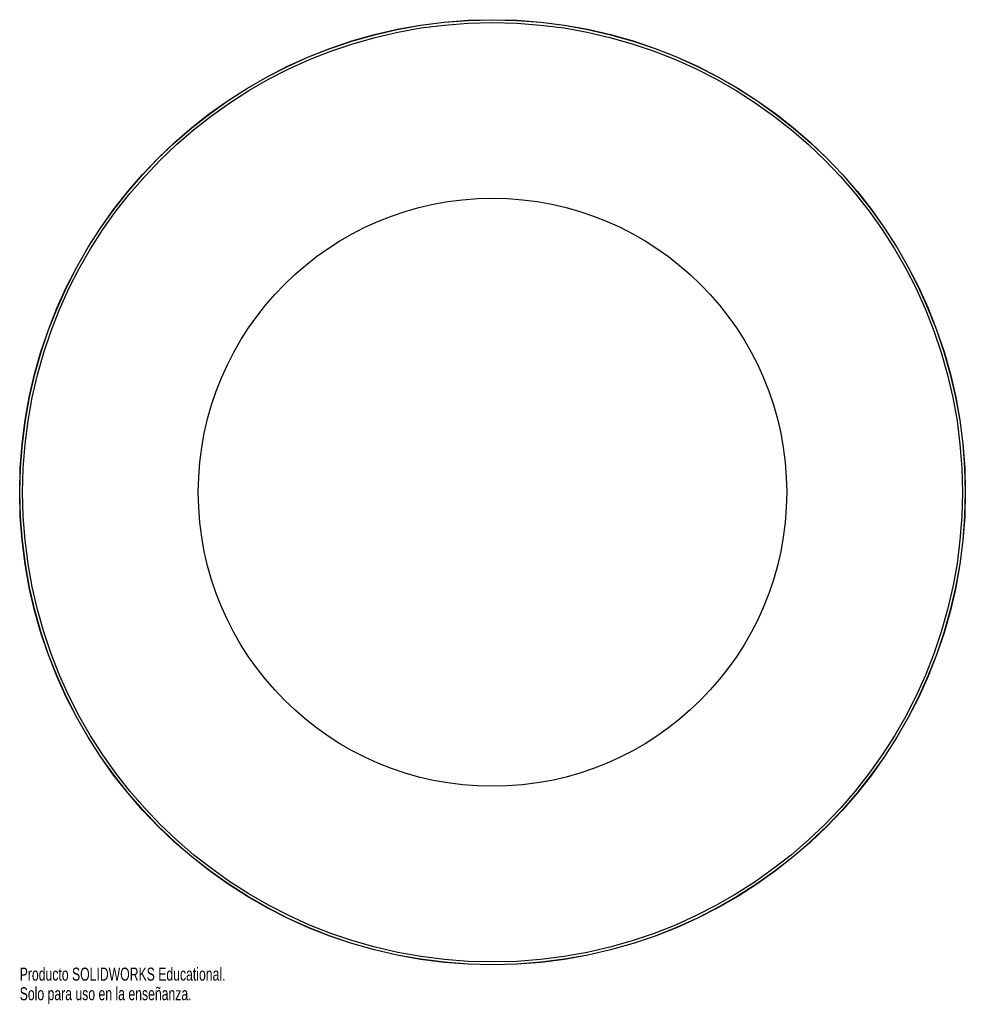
# Paper-space layout '_Inferior' of a CAD drawing. Header units: millimetres. Extents: x -2914 to -2564, y 160 to 525.
import ezdxf

# ---------------------------------------------------------------- set-up
doc = ezdxf.new("R2010")
doc.units = ezdxf.units.MM
doc.styles.add('SLDTEXTSTYLE0', font='TXT', dxfattribs={"width": 0.7})

psp = doc.layouts.new('_Inferior')

# ---------------------------------------------------------------- linework, layer by layer
at = {"color": 7, "linetype": 'Continuous', "lineweight": 25}
for radius in [175.07, 175, 174, 108.93]:
    psp.add_circle((-2739.11, 350.14), radius, dxfattribs=at)

# ---------------------------------------------------------------- texts
at = {"color": 7, "linetype": 'Continuous', "char_height": 4.8336, "attachment_point": 1, "style": 'SLDTEXTSTYLE0'}
for s, insert in [('Producto SOLIDWORKS Educational.', (-2914.18, 174.05)), ('Solo para uso en la enseñanza.', (-2914.18, 166.8))]:
    psp.add_mtext(s, dxfattribs=dict(at, insert=insert))

doc.saveas('drawing.dxf')
